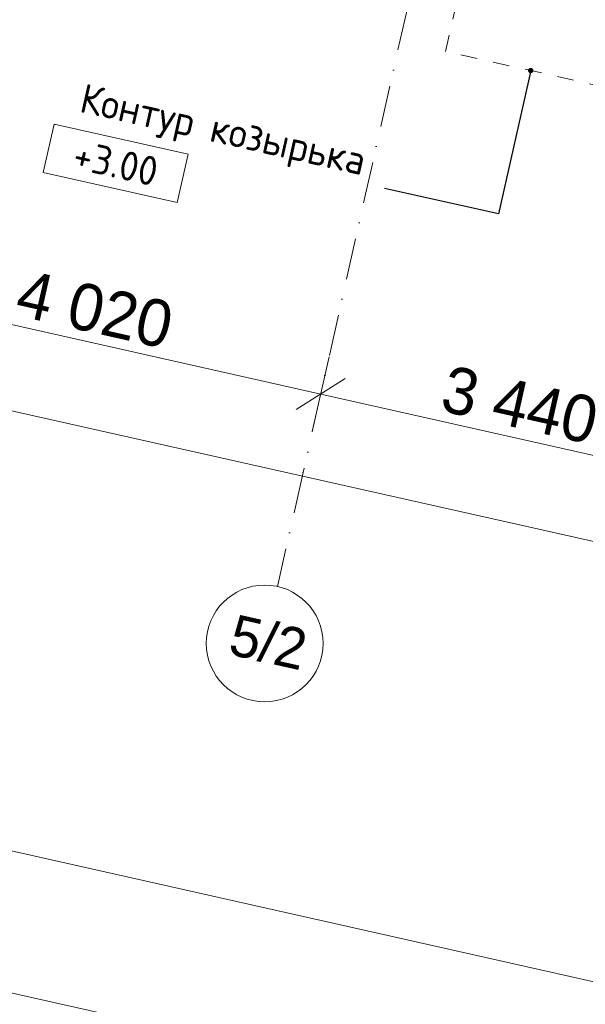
# Model space of a CAD drawing. Header units: millimetres. Extents: x -7218511 to -6645009, y 6003432 to 6221853.
# Tile 4 of 147: x -7174699 to -7169856, y 6123380 to 6131811. Entities that reach past the tile are written whole.
import ezdxf
from ezdxf.enums import TextEntityAlignment as Align

# ---------------------------------------------------------------- set-up
doc = ezdxf.new("R2010")
doc.units = ezdxf.units.MM
doc.header["$MEASUREMENT"] = 0
doc.linetypes.add('короткая штриховая', pattern=[282.222222, 141.111111, -141.111111])
doc.linetypes.add('Штрихпунктирная', pattern=[670.277762, 352.777767, -176.388884, 0, -141.111112])
for name, color, linetype, lineweight in [('2D - Общий_Ном._пера__1', 7, 'Continuous', 0), ('АР-вертикальная связь - Лифт.АР_Ном._пера__120', 7, 'Continuous', 0), ('АР-Отметки высот_новые.АР_Ном._пера__120', 7, 'Continuous', 0), ('АР-Чертеж-Оси_Осевые размеры.АР_Ном._пера__1', 7, 'Continuous', 0), ('АР-Чертеж-Оси_Осевые размеры.АР_Ном._пера__120', 7, 'Continuous', 0)]:
    doc.layers.add(name, color=color, linetype=linetype, lineweight=lineweight)
doc.layers.add('АР-Чертеж-Оси_Осевые размеры.АР', color=7, linetype='Continuous')
doc.styles.add('РЎР“Р•РќР•Р\xa0Р\x98Р\xa0_РЎРўР\x98Р›Р¬_1', font='GOST_Common.ttf')
doc.styles.add('РЎР“Р•РќР•Р\xa0Р\x98Р\xa0_РЎРўР\x98Р›Р¬_4', font='GOTHIC.TTF')
doc.dimstyles.new('СГЕНЕРИР_СТИЛЬ__18', dxfattribs={"dimtxt": 0.18, "dimasz": 91.2, "dimexe": 0.18, "dimexo": 0.0625, "dimgap": 0, "dimtad": 0, "dimtih": 1, "dimtoh": 1, "dimdec": 4, "dimzin": 0, "dimdsep": 46, "dimcen": 0.09, "dimadec": 0, "dimazin": 0, "dimtfac": 1, "dimtdec": 4, "dimtmove": 0, "dimatfit": 3, "dimldrblk": 'ARROWHEAD_11', "dimfxl": 1, "dimtolj": 1, "dimtzin": 0, "dimarcsym": 0})
doc.dimstyles.new('СГЕНЕРИР_СТИЛЬ__8', dxfattribs={"dimtxt": 400, "dimasz": 332.5, "dimexe": 0.18, "dimexo": 0.0625, "dimgap": 0, "dimtad": 1, "dimdec": 0, "dimzin": 0, "dimdsep": 46, "dimtxsty": 'РЎР“Р•РќР•Р\xa0Р\x98Р\xa0_РЎРўР\x98Р›Р¬_4', "dimblk": 'ARROWHEAD_6', "dimblk1": 'ARROWHEAD_6', "dimblk2": 'ARROWHEAD_6', "dimcen": 0.09, "dimse1": 1, "dimse2": 1, "dimclrd": 7, "dimclre": 7, "dimclrt": 7, "dimazin": 0, "dimtfac": 1, "dimtdec": 4, "dimtmove": 0, "dimatfit": 3, "dimfxl": 1, "dimtolj": 1, "dimtzin": 0, "dimarcsym": 0})

# ---------------------------------------------------------------- blocks, each defined once
blk = doc.blocks.new('Стандартный Маркер Сетки[6]_3', base_point=(-7167491.3, 6149223.3))
at = {"layer": 'АР-Чертеж-Оси_Осевые размеры.АР_Ном._пера__120', "color": 7, "linetype": 'Штрихпунктирная', "lineweight": 0}
for p, q in [((-7167710.4, 6148247.6), (-7172273, 6127933.2)), ((-7172273, 6127933.2), (-7172492.1, 6126957.5))]:
    blk.add_line(p, q, dxfattribs=at)
at = {"layer": 'АР-Чертеж-Оси_Осевые размеры.АР_Ном._пера__120', "color": 7, "linetype": 'Continuous', "lineweight": 0}
blk.add_circle((-7172601.7, 6126469.7), 500, dxfattribs=at)
at = {"layer": 'АР-Чертеж-Оси_Осевые размеры.АР_Ном._пера__120', "color": 7, "linetype": 'Штрихпунктирная', "lineweight": 0}
blk.add_point((-7172273, 6127933.2), dxfattribs=at)
blk.add_point((-7172273, 6127933.2), dxfattribs=at)
at = {"layer": 'АР-Чертеж-Оси_Осевые размеры.АР_Ном._пера__120', "color": 7, "lineweight": 0, "style": 'РЎР“Р•РќР•Р\xa0Р\x98Р\xa0_РЎРўР\x98Р›Р¬_4'}
blk.add_attdef('AC_MarkerText_1', text='', height=350, rotation=347.34172, dxfattribs=at).set_placement((-7172531.7, 6126650.8), align=Align.TOP_CENTER)
blk = doc.blocks.new('Стандартный Маркер Сетки[35]_3', base_point=(-7167491.3, 6149223.3))
at = {"layer": 'АР-Чертеж-Оси_Осевые размеры.АР_Ном._пера__120', "color": 7, "linetype": 'Штрихпунктирная', "lineweight": 0}
for p, q in [((-7167710.4, 6148247.6), (-7172273, 6127933.2)), ((-7172273, 6127933.2), (-7172492.1, 6126957.5))]:
    blk.add_line(p, q, dxfattribs=at)
at = {"layer": 'АР-Чертеж-Оси_Осевые размеры.АР_Ном._пера__120', "color": 7, "linetype": 'Continuous', "lineweight": 0}
blk.add_circle((-7172601.7, 6126469.7), 500, dxfattribs=at)
at = {"layer": 'АР-Чертеж-Оси_Осевые размеры.АР_Ном._пера__120', "color": 7, "linetype": 'Штрихпунктирная', "lineweight": 0}
blk.add_point((-7172273, 6127933.2), dxfattribs=at)
blk.add_point((-7172273, 6127933.2), dxfattribs=at)
at = {"layer": 'АР-Чертеж-Оси_Осевые размеры.АР_Ном._пера__120', "color": 7, "lineweight": 0, "style": 'РЎР“Р•РќР•Р\xa0Р\x98Р\xa0_РЎРўР\x98Р›Р¬_4'}
blk.add_attdef('AC_MarkerText_1', text='', height=350, rotation=347.34172, dxfattribs=at).set_placement((-7172531.7, 6126650.8), align=Align.TOP_CENTER)
blk = doc.blocks.new('*D531', base_point=(-6566190.3, 6562677.8))
at = {"layer": 'АР-Чертеж-Оси_Осевые размеры.АР_Ном._пера__1', "color": 7, "linetype": 'Continuous', "lineweight": 0, "transparency": 16777216}
for p, q in [((-7179313, 6130220), (-7176044.4, 6129485.9)), ((-7176116.3, 6129165.7), (-7175972.5, 6129806)), ((-7175835.3, 6129618.3), (-7176253.5, 6129353.5)), ((-7176044.4, 6129485.9), (-7172122.1, 6128605)), ((-7171913, 6128737.4), (-7172331.2, 6128472.6))]:
    blk.add_line(p, q, dxfattribs=at)
at = {"layer": 'АР-Чертеж-Оси_Осевые размеры.АР_Ном._пера__1', "color": 7, "lineweight": 0, "transparency": 16777216, "insert": (-7174753.5, 6129277.9), "char_height": 400, "attachment_point": 7, "rotation": 347.34172, "style": 'РЎР“Р•РќР•Р\xa0Р\x98Р\xa0_РЎРўР\x98Р›Р¬_4'}
blk.add_mtext('\\A1;{\\pql;\\fCentury Gothic|b0|i0|c204|p0;\\W1.000000;4\xa0020}', dxfattribs=at)
blk = doc.blocks.new('ARROWHEAD_6')
at = {"color": 0, "linetype": 'Continuous', "lineweight": 0}
for p, q in [((-0.5, -0.5), (0.5, 0.5)), ((0, 0), (-1, 0))]:
    blk.add_line(p, q, dxfattribs=at)
blk = doc.blocks.new('*D532', base_point=(-6566190.3, 6562677.8))
at = {"layer": 'АР-Чертеж-Оси_Осевые размеры.АР_Ном._пера__1', "color": 7, "linetype": 'Continuous', "lineweight": 0, "transparency": 16777216}
for p, q in [((-7176044.4, 6129485.9), (-7172122.1, 6128605)), ((-7172194, 6128284.8), (-7172050.2, 6128925.1)), ((-7171913, 6128737.4), (-7172331.2, 6128472.6)), ((-7172122.1, 6128605), (-7168765.7, 6127851.1)), ((-7168837.6, 6127531), (-7168693.7, 6128171.3)), ((-7168556.6, 6127983.5), (-7168974.7, 6127718.7))]:
    blk.add_line(p, q, dxfattribs=at)
at = {"layer": 'АР-Чертеж-Оси_Осевые размеры.АР_Ном._пера__1', "color": 7, "lineweight": 0, "transparency": 16777216, "insert": (-7171114.1, 6128460.6), "char_height": 400, "attachment_point": 7, "rotation": 347.34172, "style": 'РЎР“Р•РќР•Р\xa0Р\x98Р\xa0_РЎРўР\x98Р›Р¬_4'}
blk.add_mtext('\\A1;{\\pql;\\fCentury Gothic|b0|i0|c204|p0;\\W1.000000;3\xa0440}', dxfattribs=at)
blk = doc.blocks.new('*D533', base_point=(-6566190.3, 6562677.8))
at = {"layer": 'АР-Чертеж-Оси_Осевые размеры.АР_Ном._пера__1', "color": 7, "linetype": 'Continuous', "lineweight": 0, "transparency": 16777216}
for p, q in [((-7172122.1, 6128605), (-7168765.7, 6127851.1)), ((-7168837.6, 6127531), (-7168693.7, 6128171.3)), ((-7168556.6, 6127983.5), (-7168974.7, 6127718.7)), ((-7168765.7, 6127851.1), (-7165311.7, 6127075.4)), ((-7165383.6, 6126755.2), (-7165239.8, 6127395.5)), ((-7165102.6, 6127207.8), (-7165520.8, 6126943)), ((-7165311.7, 6127075.4), (-7161457.7, 6126209.8))]:
    blk.add_line(p, q, dxfattribs=at)
at = {"layer": 'АР-Чертеж-Оси_Осевые размеры.АР_Ном._пера__1', "color": 7, "lineweight": 0, "transparency": 16777216, "insert": (-7167708.9, 6127695.8), "char_height": 400, "attachment_point": 7, "rotation": 347.34172, "style": 'РЎР“Р•РќР•Р\xa0Р\x98Р\xa0_РЎРўР\x98Р›Р¬_4'}
blk.add_mtext('\\A1;{\\pql;\\fCentury Gothic|b0|i0|c204|p0;\\W1.000000;3\xa0540}', dxfattribs=at)
blk = doc.blocks.new('*D563', base_point=(-6566190.3, 6562677.8))
at = {"layer": 'АР-Чертеж-Оси_Осевые размеры.АР_Ном._пера__1', "color": 7, "linetype": 'Continuous', "lineweight": 0, "transparency": 16777216}
for p, q in [((-7187100.9, 6131230.3), (-7165469.7, 6126372.1)), ((-7165541.6, 6126051.9), (-7165397.7, 6126692.2)), ((-7165260.6, 6126504.5), (-7165678.7, 6126239.7)), ((-7165469.7, 6126372.1), (-7142677.4, 6121253.1)), ((-7142749.3, 6120932.9), (-7142605.5, 6121573.2)), ((-7142886.5, 6121120.7), (-7142468.3, 6121385.5)), ((-7142677.4, 6121253.1), (-7142421.2, 6121195.5))]:
    blk.add_line(p, q, dxfattribs=at)
at = {"layer": 'АР-Чертеж-Оси_Осевые размеры.АР_Ном._пера__1', "color": 7, "lineweight": 0, "transparency": 16777216, "insert": (-7154896.4, 6124079.4), "char_height": 400, "attachment_point": 7, "rotation": 347.34172, "style": 'РЎР“Р•РќР•Р\xa0Р\x98Р\xa0_РЎРўР\x98Р›Р¬_4'}
blk.add_mtext('\\A1;{\\pql;\\fCentury Gothic|b0|i0|c204|p0;\\W1.000000;23\xa0360}', dxfattribs=at)
blk = doc.blocks.new('ARROWHEAD_11')
at = {"color": 0, "linetype": 'Continuous', "lineweight": 0}
blk.add_line((0, 0), (-1, 0), dxfattribs=at)
at = {"color": 0, "linetype": 'Continuous', "lineweight": 0, "const_width": 0.25, "flags": 128}
blk.add_lwpolyline([(-0.125, 0, 1), (0.125, 0, 1)], format="xyb", close=True, dxfattribs=at)

msp = doc.modelspace()

# ---------------------------------------------------------------- linework, layer by layer
at = {"layer": 'АР-вертикальная связь - Лифт.АР_Ном._пера__120', "color": 7, "linetype": 'короткая штриховая', "lineweight": 0}
msp.add_lwpolyline([(-7168780.4, 6132668.6), (-7169131, 6131107.3), (-7171053, 6131539), (-7170702.4, 6133100.2)], dxfattribs=at)
at = {"layer": 'АР-Отметки высот_новые.АР_Ном._пера__120', "color": 7, "linetype": 'Continuous', "lineweight": 0, "flags": 128}
msp.add_lwpolyline([(-7174404.6, 6130916.7), (-7173256.8, 6130658.9), (-7173349.6, 6130245.7), (-7174497.4, 6130503.5)], close=True, dxfattribs=at)
at = {"layer": 'АР-Чертеж-Оси_Осевые размеры.АР_Ном._пера__120', "color": 7, "linetype": 'Continuous', "lineweight": 0}
for points in [[(-7187989.9, 6126998, 0.414214), (-7187582.8, 6126355.1), (-7167027.2, 6121738.5, -0.141805), (-7166765, 6121594.3), (-7166583.4, 6121413.1)], [(-7176458.6, 6124846.4), (-7176312.7, 6124895.1, -0.136563), (-7175788.3, 6124921.6), (-7166800.2, 6122902.9, 0.414214), (-7166157.3, 6123310)]]:
    msp.add_lwpolyline(points, format="xyb", dxfattribs=at)

# ---------------------------------------------------------------- block references
at = {"layer": 'АР-Чертеж-Оси_Осевые размеры.АР', "color": 8, "linetype": 'Continuous', "lineweight": 15}
for name in ['Стандартный Маркер Сетки[6]_3', 'Стандартный Маркер Сетки[35]_3']:
    msp.add_blockref(name, (-7167491.3, 6149223.3), dxfattribs=at).add_auto_attribs({'AC_MarkerText_1': '5/2'})

# ---------------------------------------------------------------- texts
at = {"layer": '2D - Общий_Ном._пера__1', "color": 7, "linetype": 'Continuous', "lineweight": 0, "insert": (-7172997.9, 6130683.4), "char_height": 250, "attachment_point": 8, "rotation": 347.34172, "style": 'РЎР“Р•РќР•Р\xa0Р\x98Р\xa0_РЎРўР\x98Р›Р¬_1'}
msp.add_mtext('\\A1;{\\pqc;\\fGOST Common|b0|i0|c204|p0;\\W1.000000;Контур козырька}', dxfattribs=at)
at = {"layer": 'АР-Отметки высот_новые.АР_Ном._пера__120', "color": 7, "linetype": 'Continuous', "lineweight": 0, "insert": (-7173876.8, 6130582.4), "char_height": 250, "attachment_point": 5, "rotation": 347.34172, "style": 'РЎР“Р•РќР•Р\xa0Р\x98Р\xa0_РЎРўР\x98Р›Р¬_1'}
msp.add_mtext('\\A1;{\\pqc;\\fGOST Common|b0|i0|c204|p0;\\W1.000000;+3.0\\fGOST Common|b0|i0|c204|p0;\\W1.000000;0}', dxfattribs=at)

# ---------------------------------------------------------------- dimensions: what is measured, and where the dimension line sits
at = {"layer": 'АР-Чертеж-Оси_Осевые размеры.АР', "color": 7, "linetype": 'Continuous', "lineweight": 0}
for base, p1, p2, picture, middle in [((-7142677.4, 6121253.1), (-7165787.4, 6124957.3), (-7142595.3, 6121618.3), '*D563', (-7154034.6, 6124090.8)), ((-7172122.1, 6128605), (-7176414.4, 6127838.5), (-7172492.1, 6126957.5), '*D531', (-7174040.2, 6129322.7)), ((-7168765.7, 6127851.1), (-7172492.1, 6126957.5), (-7169135.7, 6126203.7), '*D532', (-7170400.8, 6128505.3)), ((-7165311.7, 6127075.4), (-7169135.7, 6126203.7), (-7165787.4, 6124957.3), '*D533', (-7166995.6, 6127740.6))]:
    dim = msp.add_linear_dim(base=base, p1=p1, p2=p2, angle=347.34172, dimstyle='СГЕНЕРИР_СТИЛЬ__8', dxfattribs=at)
    dim.commit()
    dim.dimension.update_dxf_attribs({"geometry": picture, "text_midpoint": middle, "dimtype": 160, "text_rotation": 347.34172})

# ---------------------------------------------------------------- leaders
at = {"layer": '2D - Общий_Ном._пера__1', "color": 7, "linetype": 'Continuous', "lineweight": 0, "annotation_type": 0, "has_hookline": 1, "hookline_direction": 1, "text_width": 2598.1, "horizontal_direction": (0.975694, -0.219136, 0)}
msp.add_leader([(-7170323.7, 6131375.2), (-7170599.5, 6130147), (-7171575.2, 6130366.2)], dimstyle='СГЕНЕРИР_СТИЛЬ__18', dxfattribs=at)

doc.saveas('drawing.dxf')
